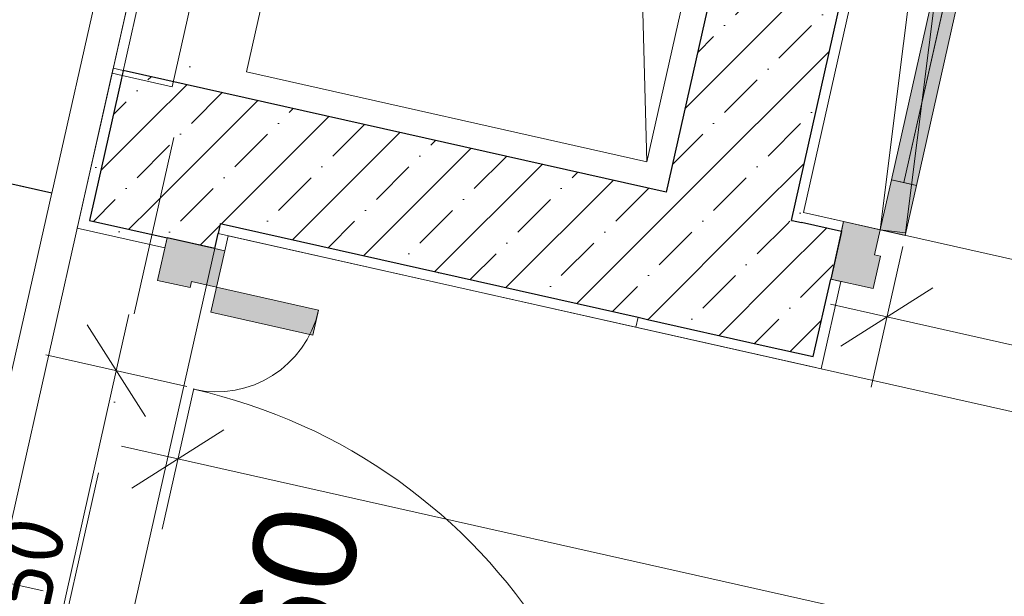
# Model space of a CAD drawing. Header units: millimetres. Extents: x -7213913 to -6930480, y 6129472 to 6353620.
# Tile 192 of 256: x -7192421 to -7190501, y 6180660 to 6181785. Entities that reach past the tile are written whole.
import ezdxf
from ezdxf.enums import TextEntityAlignment as Align

# ---------------------------------------------------------------- set-up
doc = ezdxf.new("R2010")
doc.units = ezdxf.units.MM
doc.header["$MEASUREMENT"] = 0
doc.linetypes.add('Штрихпунктирная', pattern=[670.277762, 352.777767, -176.388884, 0, -141.111112])
for name, color, linetype, lineweight in [('0_Ном._пера__120', 7, 'Continuous', 0), ('S - МОП.АР_Ном._пера__2', 8, 'Continuous', 15), ('АР-Отметки высот.АР_Ном._пера__120', 7, 'Continuous', 0), ('АР-Стены_внутренние_пилоны.АР_Ном._пера__1', 7, 'Continuous', 30), ('АР-Стены_Перегородки_межквартирные_200.АР_Ном._пера__1', 7, 'Continuous', 30), ('АР-Чертеж-Оси_Осевые размеры.АР_Ном._пера__120', 7, 'Continuous', 0), ('АР-Чертеж-Размеры.АР_Ном._пера__1', 7, 'Continuous', 0), ('Двери Archicad_Ном._пера__120', 7, 'Continuous', 0), ('ИОС-Шахты и отверстия.АР_Ном._пера__1', 7, 'Continuous', 0), ('Маркеры Дверей Archicad_Ном._пера__1', 7, 'Continuous', 0), ('Паспорта Зон Archicad_Ном._пера__1', 7, 'Continuous', 0)]:
    doc.layers.add(name, color=color, linetype=linetype, lineweight=lineweight)
for name, color, linetype in [('S - МОП.АР', 7, 'Continuous'), ('АР-Стены_внутренние_пилоны.АР', 7, 'Continuous'), ('АР-Стены_Перегородки_межквартирные_200.АР', 7, 'Continuous'), ('АР-Чертеж-Оси_Осевые размеры.АР', 7, 'Continuous'), ('АР-Чертеж-Размеры.АР', 7, 'Continuous')]:
    doc.layers.add(name, color=color, linetype=linetype)
doc.styles.add('РЎР“Р•РќР•Р\xa0Р\x98Р\xa0_РЎРўР\x98Р›Р¬_2', font='calibri.ttf')
doc.styles.add('РЎР“Р•РќР•Р\xa0Р\x98Р\xa0_РЎРўР\x98Р›Р¬_3', font='GOST_Common.ttf')
doc.styles.add('РЎР“Р•РќР•Р\xa0Р\x98Р\xa0_РЎРўР\x98Р›Р¬_4', font='arial.ttf')
doc.styles.add('РЎР“Р•РќР•Р\xa0Р\x98Р\xa0_РЎРўР\x98Р›Р¬_5', font='GOTHIC.TTF')
doc.dimstyles.new('СГЕНЕРИР_СТИЛЬ__3', dxfattribs={"dimtxt": 129.999995, "dimasz": 142.5, "dimexe": 0.18, "dimexo": 300000, "dimgap": 0, "dimtad": 1, "dimdec": 0, "dimzin": 0, "dimdsep": 46, "dimtxsty": 'РЎР“Р•РќР•Р\xa0Р\x98Р\xa0_РЎРўР\x98Р›Р¬_3', "dimblk": 'ARROWHEAD_6', "dimblk1": 'ARROWHEAD_6', "dimblk2": 'ARROWHEAD_6', "dimcen": 0.09, "dimclrd": 7, "dimclre": 7, "dimclrt": 7, "dimazin": 0, "dimtfac": 1, "dimtdec": 4, "dimtmove": 0, "dimatfit": 3, "dimfxl": 1, "dimtolj": 1, "dimtzin": 0, "dimarcsym": 0})
doc.dimstyles.new('СГЕНЕРИР_СТИЛЬ__6', dxfattribs={"dimtxt": 129.999995, "dimasz": 142.5, "dimexe": 0.18, "dimexo": 300000, "dimgap": 0, "dimtad": 1, "dimdec": 0, "dimzin": 0, "dimdsep": 46, "dimtxsty": 'РЎР“Р•РќР•Р\xa0Р\x98Р\xa0_РЎРўР\x98Р›Р¬_3', "dimblk": 'ARROWHEAD_6', "dimblk1": 'ARROWHEAD_6', "dimblk2": 'ARROWHEAD_6', "dimcen": 0.09, "dimclrd": 7, "dimclre": 7, "dimclrt": 7, "dimazin": 0, "dimtfac": 1, "dimtdec": 4, "dimtmove": 2, "dimatfit": 3, "dimfxl": 1, "dimtolj": 1, "dimtzin": 0, "dimarcsym": 0})
pattern_1 = [(45, (-6566190.34, 6563027.8), (-111.369318, 111.369318), [0, -105, 0, -157.5]), (110, (-6565840.34, 6563027.8), (148.001588, 53.868173), [0, -77, 0, -133])]
pattern_2 = [(45, (-6566190.34, 6562677.8), (-84.852814, 84.852814), []), (45, (-6566232.77, 6562720.22), (-84.852814, 84.852814), [90, -30, 0, -30])]

# ---------------------------------------------------------------- blocks, each defined once
blk = doc.blocks.new('Лифтовой холл _ ПБЗ_1_53_10', base_point=(-7188853.3, 6178755.2))
at = {"layer": 'S - МОП.АР_Ном._пера__2', "color": 8, "linetype": 'Continuous', "lineweight": 15, "flags": 128}
blk.add_lwpolyline([(-7192033.9, 6181367.8), (-7192391.1, 6179777.4), (-7190283.6, 6179304.1), (-7191317.8, 6174699), (-7187902.9, 6173932.1), (-7186511.4, 6180127.5)], close=True, dxfattribs=at)
at = {"layer": 'Паспорта Зон Archicad_Ном._пера__1', "color": 7, "lineweight": 0, "style": 'РЎР“Р•РќР•Р\xa0Р\x98Р\xa0_РЎРўР\x98Р›Р¬_3'}
blk.add_attdef('ROOM_NUMBER', text='', height=350, rotation=347.3417, dxfattribs=at).set_placement((-7188399.7, 6179289.8), align=Align.MIDDLE_CENTER)
at = {"layer": 'Паспорта Зон Archicad_Ном._пера__1', "color": 7, "lineweight": 0, "style": 'РЎР“Р•РќР•Р\xa0Р\x98Р\xa0_РЎРўР\x98Р›Р¬_2'}
blk.add_attdef('ROOM_AREA', text='', height=200, rotation=347.3417, dxfattribs=at).set_placement((-7188124.2, 6178697.1), align=Align.MIDDLE_RIGHT)
blk = doc.blocks.new('Лестница_2_54_10', base_point=(-7188439.8, 6182268.9))
at = {"layer": 'S - МОП.АР_Ном._пера__2', "color": 8, "linetype": 'Continuous', "lineweight": 15, "flags": 128}
blk.add_lwpolyline([(-7190309.3, 6184004), (-7190892.2, 6181408.6), (-7184867, 6180055.4), (-7184284.1, 6182650.8)], close=True, dxfattribs=at)
at = {"layer": 'Паспорта Зон Archicad_Ном._пера__1', "color": 7, "lineweight": 0, "style": 'РЎР“Р•РќР•Р\xa0Р\x98Р\xa0_РЎРўР\x98Р›Р¬_3'}
blk.add_attdef('ROOM_NUMBER', text='', height=350, rotation=347.3417, dxfattribs=at).set_placement((-7190019.6, 6183347.4), align=Align.MIDDLE_CENTER)
at = {"layer": 'Паспорта Зон Archicad_Ном._пера__1', "color": 7, "lineweight": 0, "style": 'РЎР“Р•РќР•Р\xa0Р\x98Р\xa0_РЎРўР\x98Р›Р¬_2'}
blk.add_attdef('ROOM_AREA', text='', height=200, rotation=347.3417, dxfattribs=at).set_placement((-7189828.1, 6182844.8), align=Align.MIDDLE_RIGHT)
blk = doc.blocks.new('Коридор_5_57_10', base_point=(-7189363.2, 6194260.7))
at = {"layer": 'S - МОП.АР_Ном._пера__2', "color": 8, "linetype": 'Continuous', "lineweight": 15, "flags": 128}
blk.add_lwpolyline([(-7193429.3, 6183505.6), (-7194229.2, 6179944.3), (-7194229.2, 6179944.3), (-7194294.9, 6179651.6), (-7194608.3, 6178256.4), (-7193086.2, 6177914.5), (-7192297.3, 6181427), (-7192297.3, 6181427), (-7192261.2, 6181588), (-7191587.3, 6184588.3)], dxfattribs=at)
at = {"layer": 'Паспорта Зон Archicad_Ном._пера__1', "color": 7, "lineweight": 0, "style": 'РЎР“Р•РќР•Р\xa0Р\x98Р\xa0_РЎРўР\x98Р›Р¬_3'}
blk.add_attdef('ROOM_NUMBER', text='', height=350, rotation=347.3417, dxfattribs=at).set_placement((-7191509.4, 6189040.8), align=Align.MIDDLE_CENTER)
at = {"layer": 'Паспорта Зон Archicad_Ном._пера__1', "color": 7, "lineweight": 0, "style": 'РЎР“Р•РќР•Р\xa0Р\x98Р\xa0_РЎРўР\x98Р›Р¬_2'}
blk.add_attdef('ROOM_AREA', text='', height=200, rotation=347.3417, dxfattribs=at).set_placement((-7191259.6, 6188464.2), align=Align.MIDDLE_RIGHT)
blk = doc.blocks.new('Символ Проема в Полу 21[109]_10', base_point=(-7191803, 6182463.9))
at = {"layer": 'ИОС-Шахты и отверстия.АР_Ном._пера__1', "color": 7, "linetype": 'Continuous', "lineweight": 0, "flags": 128}
for points in [[(-7191215.6, 6182166.3), (-7191197.8, 6181508), (-7191978.4, 6181683.3), (-7191803, 6182463.9)], [(-7191803, 6182463.9), (-7191022.5, 6182288.6), (-7191197.8, 6181508), (-7191215.6, 6182166.3)]]:
    blk.add_lwpolyline(points, close=True, dxfattribs=at)
blk = doc.blocks.new('Стена_4_10', base_point=(-7190419, 6184177.2))
at = {"layer": 'АР-Стены_внутренние_пилоны.АР', "linetype": 'Continuous', "lineweight": 0, "true_color": 0x000000}
h = blk.add_hatch(dxfattribs=at)
h.set_pattern_fill('ЖЕЛЕЗОБЕТОН__PROJECT__000A', color=18, style=0, pattern_type=2)
h.set_pattern_definition(pattern_2)
h.paths.add_polyline_path([(-7190568.3, 6184082.7), (-7191160, 6181448.3), (-7190916, 6181393.5), (-7190324.4, 6184027.9)])
h = blk.add_hatch(dxfattribs=at)
h.set_pattern_fill('ШТУКАТУРКА__ГИПС_01_000A', color=18, style=0, pattern_type=2)
h.set_pattern_definition(pattern_1)
h.paths.add_polyline_path([(-7190328.8, 6184008.4), (-7190911.7, 6181413), (-7190892.2, 6181408.6), (-7190309.3, 6184004)])
h = blk.add_hatch(dxfattribs=at)
h.set_pattern_fill('ЖЕЛЕЗОБЕТОН__PROJECT__000A', color=18, style=0, pattern_type=2)
h.set_pattern_definition(pattern_2)
h.paths.add_polyline_path([(-7191160, 6181448.3), (-7191214.8, 6181204.4), (-7191196.6, 6181200.3), (-7190916.4, 6181392.1), (-7190916, 6181393.5)])
h = blk.add_hatch(dxfattribs=at)
h.set_pattern_fill('ШТУКАТУРКА__ГИПС_01_000A', color=18, style=0, pattern_type=2)
h.set_pattern_definition(pattern_1)
h.paths.add_polyline_path([(-7190916, 6181393.5), (-7190914.7, 6181393.2), (-7190892.2, 6181408.6), (-7190911.7, 6181413)])
h = blk.add_hatch(dxfattribs=at)
h.set_pattern_fill('ШТУКАТУРКА__ГИПС_01_000A', color=18, style=0, pattern_type=2)
h.set_pattern_definition(pattern_1)
h.paths.add_polyline_path([(-7190892.2, 6181408.6), (-7190914.7, 6181393.2), (-7190896.5, 6181389.1)])
h = blk.add_hatch(dxfattribs=at)
h.set_pattern_fill('ЖЕЛЕЗОБЕТОН__PROJECT__000A', color=18, style=0, pattern_type=2)
h.set_pattern_definition(pattern_2)
h.paths.add_polyline_path([(-7190916.4, 6181392.1), (-7191196.6, 6181200.3), (-7190970.8, 6181149.6)])
at = {"layer": 'АР-Стены_внутренние_пилоны.АР_Ном._пера__1', "color": 7, "linetype": 'Continuous', "lineweight": 30}
for p, q in [((-7190916, 6181393.5), (-7190324.4, 6184027.9)), ((-7190916, 6181393.5), (-7190914.7, 6181393.2)), ((-7190914.7, 6181393.2), (-7190896.5, 6181389.1)), ((-7191214.8, 6181204.4), (-7191196.6, 6181200.3)), ((-7191196.6, 6181200.3), (-7190970.8, 6181149.6))]:
    blk.add_line(p, q, dxfattribs=at)
at = {"layer": 'АР-Стены_внутренние_пилоны.АР_Ном._пера__1', "color": 7, "linetype": 'Continuous', "lineweight": 30, "flags": 128}
blk.add_lwpolyline([(-7190568.3, 6184082.7), (-7191160, 6181448.3)], dxfattribs=at)
at = {"layer": 'АР-Стены_внутренние_пилоны.АР_Ном._пера__1', "color": 7, "linetype": 'Continuous', "lineweight": 0, "flags": 128}
blk.add_lwpolyline([(-7190892.2, 6181408.6), (-7190309.3, 6184004)], dxfattribs=at)
blk = doc.blocks.new('Стена_7_10', base_point=(-7192124, 6181536.7))
at = {"layer": 'АР-Стены_внутренние_пилоны.АР', "linetype": 'Continuous', "lineweight": 0, "true_color": 0x000000}
h = blk.add_hatch(dxfattribs=at)
h.set_pattern_fill('ЖЕЛЕЗОБЕТОН__PROJECT__000A', color=18, style=0, pattern_type=2)
h.set_pattern_definition(pattern_2)
h.paths.add_polyline_path([(-7191974.7, 6181631.3), (-7192218.6, 6181686.1), (-7192222.7, 6181667.9), (-7192030.9, 6181387.7), (-7192029.5, 6181387.3)])
h = blk.add_hatch(dxfattribs=at)
h.set_pattern_fill('ЖЕЛЕЗОБЕТОН__PROJECT__000A', color=18, style=0, pattern_type=2)
h.set_pattern_definition(pattern_2)
h.paths.add_polyline_path([(-7192030.9, 6181387.7), (-7192222.7, 6181667.9), (-7192273.4, 6181442.1)])
h = blk.add_hatch(dxfattribs=at)
h.set_pattern_fill('ЖЕЛЕЗОБЕТОН__PROJECT__000A', color=18, style=0, pattern_type=2)
h.set_pattern_definition(pattern_2)
h.paths.add_polyline_path([(-7192029.5, 6181387.3), (-7191214.8, 6181204.4), (-7191160, 6181448.3), (-7191974.7, 6181631.3)])
h = blk.add_hatch(dxfattribs=at)
h.set_pattern_fill('ШТУКАТУРКА__ГИПС_01_000A', color=18, style=0, pattern_type=2)
h.set_pattern_definition(pattern_1)
h.paths.add_polyline_path([(-7192029.8, 6181386), (-7192033.9, 6181367.8), (-7192014.3, 6181363.4)])
h = blk.add_hatch(dxfattribs=at)
h.set_pattern_fill('ШТУКАТУРКА__ГИПС_01_000A', color=18, style=0, pattern_type=2)
h.set_pattern_definition(pattern_1)
h.paths.add_polyline_path([(-7192029.5, 6181387.3), (-7192029.8, 6181386), (-7192014.3, 6181363.4), (-7192010, 6181383)])
h = blk.add_hatch(dxfattribs=at)
h.set_pattern_fill('ШТУКАТУРКА__ГИПС_01_000A', color=18, style=0, pattern_type=2)
h.set_pattern_definition(pattern_1)
h.paths.add_polyline_path([(-7192014.3, 6181363.4), (-7191219.1, 6181184.8), (-7191214.8, 6181204.4), (-7192010, 6181383)])
at = {"layer": 'АР-Стены_внутренние_пилоны.АР_Ном._пера__1', "color": 7, "linetype": 'Continuous', "lineweight": 30}
for p, q in [((-7192218.6, 6181686.1), (-7192222.7, 6181667.9)), ((-7192222.7, 6181667.9), (-7192273.4, 6181442.1)), ((-7192029.8, 6181386), (-7192033.9, 6181367.8)), ((-7192029.5, 6181387.3), (-7192029.8, 6181386)), ((-7192029.5, 6181387.3), (-7191214.8, 6181204.4))]:
    blk.add_line(p, q, dxfattribs=at)
at = {"layer": 'АР-Стены_внутренние_пилоны.АР_Ном._пера__1', "color": 7, "linetype": 'Continuous', "lineweight": 30, "flags": 128}
blk.add_lwpolyline([(-7191160, 6181448.3), (-7192218.6, 6181686.1)], dxfattribs=at)
at = {"layer": 'АР-Стены_внутренние_пилоны.АР_Ном._пера__1', "color": 7, "linetype": 'Continuous', "lineweight": 0, "flags": 128}
for points in [[(-7192014.3, 6181363.4), (-7191219.1, 6181184.8)], [(-7191219.1, 6181184.8), (-7191214.8, 6181204.4)]]:
    blk.add_lwpolyline(points, dxfattribs=at)
blk = doc.blocks.new('Маркер ДВ 23[152]_10', base_point=(-7192179.8, 6180626.8))
at = {"layer": 'Маркеры Дверей Archicad_Ном._пера__1', "color": 7, "linetype": 'Continuous', "lineweight": 0}
blk.add_line((-7192374.9, 6180670.6), (-7192462.7, 6180690.3), dxfattribs=at)
at = {"layer": 'Маркеры Дверей Archicad_Ном._пера__1', "color": 7, "lineweight": 0, "insert": (-7191890.4, 6180168.8), "char_height": 200, "attachment_point": 7, "rotation": 77.3417, "style": 'РЎР“Р•РќР•Р\xa0Р\x98Р\xa0_РЎРўР\x98Р›Р¬_4'}
blk.add_mtext('\\A1;{\\pql;\\pt0;\\fArial|b0|i0|c204|p0;\\W1.000000;EI 60\\fArial|b0|i0|c204|p0;\\W1.000000;\\fArial|b0|i0|c204|p0;\\H0.666667x;\\W1.000000;\\fArial|b0|i0|c204|p0;\\H1.500000x;\\W1.000000;}', dxfattribs=at)
blk = doc.blocks.new('Полуторная Дверь 23[3]_10', base_point=(-6566190.3, 6562677.8))
at = {"layer": 'Двери Archicad_Ном._пера__120', "linetype": 'Continuous', "lineweight": 0, "true_color": 0xffffff}
for points in [[(-7192151.8, 6181276.4), (-7192088.3, 6181262.2), (-7192085.7, 6181273.9), (-7192036.9, 6181262.9), (-7192020.9, 6181334.2), (-7192133.1, 6181359.4)], [(-7191837.9, 6181218.2), (-7192036.9, 6181262.9), (-7192047.9, 6181214.2), (-7191848.8, 6181169.5)], [(-7192311.7, 6180039.4), (-7192322.7, 6179990.6), (-7192225.1, 6179968.7), (-7192214.1, 6180017.5)], [(-7192450.9, 6179944.6), (-7192338.7, 6179919.4), (-7192322.7, 6179990.6), (-7192371.5, 6180001.6), (-7192368.8, 6180013.3), (-7192432.2, 6180027.5)], [(-7191341.5, 6179795.9), (-7191336, 6179820.3), (-7192214.1, 6180017.5), (-7192219.6, 6179993.1)], [(-7191347, 6179771.5), (-7191341.5, 6179795.9), (-7192219.6, 6179993.1), (-7192225.1, 6179968.7)], [(-7191249.4, 6179749.6), (-7191238.5, 6179798.4), (-7191336, 6179820.3), (-7191347, 6179771.5)]]:
    blk.add_hatch(color=7, dxfattribs=at).paths.add_polyline_path(points)
at = {"layer": 'Двери Archicad_Ном._пера__120', "color": 7, "linetype": 'Continuous', "lineweight": 0}
for p, q in [((-7192303.9, 6181397.7), (-7192308.3, 6181378.2)), ((-7192137.5, 6181339.9), (-7192308.3, 6181378.2)), ((-7192133.1, 6181359.4), (-7192151.8, 6181276.4)), ((-7192020.9, 6181334.2), (-7192133.1, 6181359.4)), ((-7192040.4, 6181338.5), (-7192133.1, 6181359.4)), ((-7192040.4, 6181338.5), (-7192133.1, 6181359.4)), ((-7192020.9, 6181334.2), (-7192040.4, 6181338.5)), ((-7192020.9, 6181334.2), (-7192040.4, 6181338.5)), ((-7192036.9, 6181262.9), (-7192020.9, 6181334.2)), ((-7192151.8, 6181276.4), (-7192088.3, 6181262.2)), ((-7192088.3, 6181262.2), (-7192085.7, 6181273.9)), ((-7192085.7, 6181273.9), (-7192036.9, 6181262.9)), ((-7192036.9, 6181262.9), (-7192047.9, 6181214.2)), ((-7191837.9, 6181218.2), (-7192036.9, 6181262.9)), ((-7192047.9, 6181214.2), (-7191848.8, 6181169.5)), ((-7191848.8, 6181169.5), (-7191837.9, 6181218.2)), ((-7192322.7, 6179990.6), (-7192311.7, 6180039.4)), ((-7192311.7, 6180039.4), (-7192214.1, 6180017.5)), ((-7192432.2, 6180027.5), (-7192450.9, 6179944.6)), ((-7192368.8, 6180013.3), (-7192432.2, 6180027.5)), ((-7192214.1, 6180017.5), (-7192225.1, 6179968.7)), ((-7192621.6, 6179983), (-7192617.2, 6180002.5)), ((-7192446.5, 6179964.1), (-7192617.2, 6180002.5)), ((-7192371.5, 6180001.6), (-7192368.8, 6180013.3)), ((-7192322.7, 6179990.6), (-7192371.5, 6180001.6)), ((-7192338.7, 6179919.4), (-7192322.7, 6179990.6)), ((-7192225.1, 6179968.7), (-7192322.7, 6179990.6)), ((-7191341.5, 6179795.9), (-7192219.6, 6179993.1)), ((-7192450.9, 6179944.6), (-7192338.7, 6179919.4)), ((-7192358.2, 6179923.8), (-7192450.9, 6179944.6)), ((-7192358.2, 6179923.8), (-7192450.9, 6179944.6)), ((-7192338.7, 6179919.4), (-7192358.2, 6179923.8)), ((-7192338.7, 6179919.4), (-7192358.2, 6179923.8)), ((-7191347, 6179771.5), (-7191336, 6179820.3)), ((-7191336, 6179820.3), (-7191238.5, 6179798.4)), ((-7191238.5, 6179798.4), (-7191249.4, 6179749.6)), ((-7191249.4, 6179749.6), (-7191347, 6179771.5))]:
    blk.add_line(p, q, dxfattribs=at)
at = {"layer": 'Двери Archicad_Ном._пера__120', "color": 7, "linetype": 'Continuous', "lineweight": 0, "flags": 128}
for points in [[(-7191341.5, 6179795.9), (-7192219.6, 6179993.1), (-7192214.1, 6180017.5), (-7191336, 6179820.3)], [(-7191347, 6179771.5), (-7192225.1, 6179968.7), (-7192219.6, 6179993.1), (-7191341.5, 6179795.9)]]:
    blk.add_lwpolyline(points, close=True, dxfattribs=at)
at = {"layer": 'Двери Archicad_Ном._пера__120', "color": 7, "linetype": 'Continuous', "lineweight": 0}
for centre, radius, start, end in [((-7192036.9, 6181262.9), 204, 257.3417, 347.3417), ((-7192322.7, 6179990.6), 1100, 347.3417, 77.3417)]:
    blk.add_arc(centre, radius, start, end, dxfattribs=at)
at = {"layer": 'Маркеры Дверей Archicad_Ном._пера__1', "color": 7, "linetype": 'Continuous', "lineweight": 0}
blk.add_blockref('Маркер ДВ 23[152]_10', (-7192179.8, 6180626.8), dxfattribs=at)
blk = doc.blocks.new('Стена_9_10', base_point=(-7192124, 6181536.7))
at = {"layer": 'АР-Стены_внутренние_пилоны.АР', "linetype": 'Continuous', "lineweight": 0, "true_color": 0x000000}
h = blk.add_hatch(dxfattribs=at)
h.set_pattern_fill('ШТУКАТУРКА__ГИПС_01_000A', color=18, style=0, pattern_type=2)
h.set_pattern_definition(pattern_1)
h.paths.add_polyline_path([(-7192303.9, 6181397.7), (-7192284.4, 6181393.3), (-7192222.7, 6181667.9), (-7192238.1, 6181690.4)])
h = blk.add_hatch(dxfattribs=at)
h.set_pattern_fill('ШТУКАТУРКА__ГИПС_01_000A', color=18, style=0, pattern_type=2)
h.set_pattern_definition(pattern_1)
h.paths.add_polyline_path([(-7192238.1, 6181690.4), (-7192222.7, 6181667.9), (-7192218.6, 6181686.1)])
h = blk.add_hatch(dxfattribs=at)
h.set_pattern_fill('ЖЕЛЕЗОБЕТОН__PROJECT__000A', color=18, style=0, pattern_type=2)
h.set_pattern_definition(pattern_2)
h.paths.add_polyline_path([(-7192284.4, 6181393.3), (-7192133.1, 6181359.4), (-7192040.4, 6181338.5), (-7192029.8, 6181386), (-7192030.9, 6181387.7), (-7192273.4, 6181442.1)])
h = blk.add_hatch(dxfattribs=at)
h.set_pattern_fill('ШТУКАТУРКА__ГИПС_01_000A', color=18, style=0, pattern_type=2)
h.set_pattern_definition(pattern_1)
h.paths.add_polyline_path([(-7192308.3, 6181378.2), (-7192137.5, 6181339.9), (-7192133.1, 6181359.4), (-7192284.4, 6181393.3), (-7192303.9, 6181397.7)])
h = blk.add_hatch(dxfattribs=at)
h.set_pattern_fill('ЖЕЛЕЗОБЕТОН__PROJECT__000A', color=18, style=0, pattern_type=2)
h.set_pattern_definition(pattern_2)
h.paths.add_polyline_path([(-7192029.5, 6181387.3), (-7192030.9, 6181387.7), (-7192029.8, 6181386)])
h = blk.add_hatch(dxfattribs=at)
h.set_pattern_fill('ШТУКАТУРКА__ГИПС_01_000A', color=18, style=0, pattern_type=2)
h.set_pattern_definition(pattern_1)
h.paths.add_polyline_path([(-7192040.4, 6181338.5), (-7192020.9, 6181334.2), (-7192014.3, 6181363.4), (-7192033.9, 6181367.8)])
at = {"layer": 'АР-Стены_внутренние_пилоны.АР_Ном._пера__1', "color": 7, "linetype": 'Continuous', "lineweight": 30}
for p, q in [((-7192218.6, 6181686.1), (-7192222.7, 6181667.9)), ((-7192222.7, 6181667.9), (-7192273.4, 6181442.1)), ((-7192273.4, 6181442.1), (-7192284.4, 6181393.3)), ((-7192284.4, 6181393.3), (-7192133.1, 6181359.4)), ((-7192029.8, 6181386), (-7192033.9, 6181367.8)), ((-7192029.5, 6181387.3), (-7192029.8, 6181386)), ((-7192040.4, 6181338.5), (-7192133.1, 6181359.4)), ((-7192040.4, 6181338.5), (-7192033.9, 6181367.8))]:
    blk.add_line(p, q, dxfattribs=at)
at = {"layer": 'АР-Стены_внутренние_пилоны.АР_Ном._пера__1', "color": 7, "linetype": 'Continuous', "lineweight": 0}
for p, q in [((-7192303.9, 6181397.7), (-7192308.3, 6181378.2)), ((-7192137.5, 6181339.9), (-7192308.3, 6181378.2)), ((-7192133.1, 6181359.4), (-7192137.5, 6181339.9)), ((-7192020.9, 6181334.2), (-7192040.4, 6181338.5))]:
    blk.add_line(p, q, dxfattribs=at)
at = {"layer": 'АР-Стены_внутренние_пилоны.АР_Ном._пера__1', "color": 7, "linetype": 'Continuous', "lineweight": 0, "flags": 128}
for points in [[(-7192238.1, 6181690.4), (-7192303.9, 6181397.7)], [(-7192238.1, 6181690.4), (-7192218.6, 6181686.1)], [(-7192020.9, 6181334.2), (-7192014.3, 6181363.4)]]:
    blk.add_lwpolyline(points, dxfattribs=at)
at = {"layer": 'Двери Archicad_Ном._пера__120', "color": 7, "linetype": 'Continuous', "lineweight": 0}
blk.add_blockref('Полуторная Дверь 23[3]_10', (-6566190.3, 6562677.8), dxfattribs=at)
blk = doc.blocks.new('Стена_151_10', base_point=(-7192123.3, 6181654.4))
at = {"layer": 'АР-Стены_Перегородки_межквартирные_200.АР', "linetype": 'Continuous', "lineweight": 0, "true_color": 0x000000}
h = blk.add_hatch(dxfattribs=at)
h.set_pattern_fill('ШТУКАТУРКА__ГИПС_01_000A', color=18, style=0, pattern_type=2)
h.set_pattern_definition(pattern_1)
h.paths.add_polyline_path([(-7191587.3, 6184588.3), (-7192240.3, 6181680.7), (-7192220.8, 6181676.3), (-7191577.7, 6184540)])
h = blk.add_hatch(dxfattribs=at)
h.set_pattern_fill('БЛОКИ_БЕТОННЫЕ_ЭФФЕКТИВН_28', color=18, style=0, pattern_type=2)
h.set_pattern_definition([(45, (-6566190.34, 6562677.8), (-127.279217, 127.279217), [])])
h.paths.add_polyline_path([(-7191627, 6184320.4), (-7192220.8, 6181676.3), (-7192123.3, 6181654.4), (-7191529.4, 6184298.5)])
at = {"layer": 'АР-Стены_Перегородки_межквартирные_200.АР_Ном._пера__1', "color": 7, "linetype": 'Continuous', "lineweight": 15}
blk.add_line((-7191627, 6184320.4), (-7192220.8, 6181676.3), dxfattribs=at)
at = {"layer": 'АР-Стены_Перегородки_межквартирные_200.АР_Ном._пера__1', "color": 7, "linetype": 'Continuous', "lineweight": 0, "flags": 128}
for points in [[(-7191587.3, 6184588.3), (-7192240.3, 6181680.7)], [(-7192240.3, 6181680.7), (-7192220.8, 6181676.3)]]:
    blk.add_lwpolyline(points, dxfattribs=at)
at = {"layer": 'АР-Стены_Перегородки_межквартирные_200.АР_Ном._пера__1', "color": 7, "linetype": 'Continuous', "lineweight": 15, "flags": 128}
for points in [[(-7192123.3, 6181654.4), (-7191529.4, 6184298.5)], [(-7192220.8, 6181676.3), (-7192123.3, 6181654.4)]]:
    blk.add_lwpolyline(points, dxfattribs=at)
blk = doc.blocks.new('Полуторная Дверь 23[50]_10', base_point=(-6566190.3, 6562677.8))
at = {"layer": 'Двери Archicad_Ном._пера__120', "linetype": 'Continuous', "lineweight": 0, "true_color": 0xffffff}
for points in [[(-7190523.7, 6182350.8), (-7190721, 6181472.7), (-7190696.6, 6181467.2), (-7190499.3, 6182345.3)], [(-7190499.3, 6182345.3), (-7190696.6, 6181467.2), (-7190672.2, 6181461.7), (-7190475, 6182339.8)], [(-7190694.1, 6181364.1), (-7190672.2, 6181461.7), (-7190721, 6181472.7), (-7190742.9, 6181375.1)], [(-7190839.3, 6181278.9), (-7190756.4, 6181260.3), (-7190742.1, 6181323.7), (-7190753.8, 6181326.3), (-7190742.9, 6181375.1), (-7190814.1, 6181391.1)]]:
    blk.add_hatch(color=7, dxfattribs=at).paths.add_polyline_path(points)
at = {"layer": 'Двери Archicad_Ном._пера__120', "color": 7, "linetype": 'Continuous', "lineweight": 0}
for p, q in [((-7190499.3, 6182345.3), (-7190696.6, 6181467.2)), ((-7190721, 6181472.7), (-7190742.9, 6181375.1)), ((-7190672.2, 6181461.7), (-7190721, 6181472.7)), ((-7190694.1, 6181364.1), (-7190672.2, 6181461.7)), ((-7190839.3, 6181278.9), (-7190814.1, 6181391.1)), ((-7190814.1, 6181391.1), (-7190818.5, 6181371.6)), ((-7190814.1, 6181391.1), (-7190818.5, 6181371.6)), ((-7190814.1, 6181391.1), (-7190742.9, 6181375.1)), ((-7190818.5, 6181371.6), (-7190839.3, 6181278.9)), ((-7190818.5, 6181371.6), (-7190839.3, 6181278.9)), ((-7190742.9, 6181375.1), (-7190753.8, 6181326.3)), ((-7190742.9, 6181375.1), (-7190694.1, 6181364.1)), ((-7190742.1, 6181323.7), (-7190756.4, 6181260.3)), ((-7190753.8, 6181326.3), (-7190742.1, 6181323.7)), ((-7190819.8, 6181274.5), (-7190858.1, 6181103.8)), ((-7190756.4, 6181260.3), (-7190839.3, 6181278.9)), ((-7190877.6, 6181108.2), (-7190858.1, 6181103.8))]:
    blk.add_line(p, q, dxfattribs=at)
at = {"layer": 'Двери Archicad_Ном._пера__120', "color": 7, "linetype": 'Continuous', "lineweight": 0, "flags": 128}
for points in [[(-7190523.7, 6182350.8), (-7190721, 6181472.7), (-7190696.6, 6181467.2), (-7190499.3, 6182345.3)], [(-7190499.3, 6182345.3), (-7190696.6, 6181467.2), (-7190672.2, 6181461.7), (-7190475, 6182339.8)]]:
    blk.add_lwpolyline(points, close=True, dxfattribs=at)
at = {"layer": 'Двери Archicad_Ном._пера__120', "color": 7, "linetype": 'Continuous', "lineweight": 0}
blk.add_arc((-7190742.9, 6181375.1), 1100, 347.3417, 77.3417, dxfattribs=at)
blk = doc.blocks.new('Стена_269_10', base_point=(-7191065.4, 6181298.9))
at = {"layer": 'АР-Стены_внутренние_пилоны.АР', "linetype": 'Continuous', "lineweight": 0, "true_color": 0x000000}
h = blk.add_hatch(dxfattribs=at)
h.set_pattern_fill('ШТУКАТУРКА__ГИПС_01_000A', color=18, style=0, pattern_type=2)
h.set_pattern_definition(pattern_1)
h.paths.add_polyline_path([(-7190892.2, 6181408.6), (-7190896.5, 6181389.1), (-7190818.5, 6181371.6), (-7190814.1, 6181391.1)])
h = blk.add_hatch(dxfattribs=at)
h.set_pattern_fill('ЖЕЛЕЗОБЕТОН__PROJECT__000A', color=18, style=0, pattern_type=2)
h.set_pattern_definition(pattern_2)
h.paths.add_polyline_path([(-7190916.4, 6181392.1), (-7190970.8, 6181149.6), (-7190873.3, 6181127.7), (-7190839.3, 6181278.9), (-7190818.5, 6181371.6), (-7190914.7, 6181393.2)])
h = blk.add_hatch(dxfattribs=at)
h.set_pattern_fill('ЖЕЛЕЗОБЕТОН__PROJECT__000A', color=18, style=0, pattern_type=2)
h.set_pattern_definition(pattern_2)
h.paths.add_polyline_path([(-7190916, 6181393.5), (-7190916.4, 6181392.1), (-7190914.7, 6181393.2)])
h = blk.add_hatch(dxfattribs=at)
h.set_pattern_fill('ШТУКАТУРКА__ГИПС_01_000A', color=18, style=0, pattern_type=2)
h.set_pattern_definition(pattern_1)
h.paths.add_polyline_path([(-7190877.6, 6181108.2), (-7190858.1, 6181103.8), (-7190819.8, 6181274.5), (-7190839.3, 6181278.9), (-7190873.3, 6181127.7)])
h = blk.add_hatch(dxfattribs=at)
h.set_pattern_fill('ШТУКАТУРКА__ГИПС_01_000A', color=18, style=0, pattern_type=2)
h.set_pattern_definition(pattern_1)
h.paths.add_polyline_path([(-7191219.1, 6181184.8), (-7191196.6, 6181200.3), (-7191214.8, 6181204.4)])
h = blk.add_hatch(dxfattribs=at)
h.set_pattern_fill('ШТУКАТУРКА__ГИПС_01_000A', color=18, style=0, pattern_type=2)
h.set_pattern_definition(pattern_1)
h.paths.add_polyline_path([(-7191196.6, 6181200.3), (-7191219.1, 6181184.8), (-7190877.6, 6181108.2), (-7190873.3, 6181127.7)])
at = {"layer": 'АР-Стены_внутренние_пилоны.АР_Ном._пера__1', "color": 7, "linetype": 'Continuous', "lineweight": 30}
for p, q in [((-7190916, 6181393.5), (-7190914.7, 6181393.2)), ((-7190914.7, 6181393.2), (-7190896.5, 6181389.1)), ((-7190818.5, 6181371.6), (-7190896.5, 6181389.1)), ((-7190818.5, 6181371.6), (-7190839.3, 6181278.9)), ((-7190873.3, 6181127.7), (-7190839.3, 6181278.9)), ((-7191214.8, 6181204.4), (-7191196.6, 6181200.3)), ((-7191196.6, 6181200.3), (-7190970.8, 6181149.6)), ((-7190970.8, 6181149.6), (-7190873.3, 6181127.7))]:
    blk.add_line(p, q, dxfattribs=at)
at = {"layer": 'АР-Стены_внутренние_пилоны.АР_Ном._пера__1', "color": 7, "linetype": 'Continuous', "lineweight": 0}
for p, q in [((-7190814.1, 6181391.1), (-7190818.5, 6181371.6)), ((-7190819.8, 6181274.5), (-7190858.1, 6181103.8)), ((-7190839.3, 6181278.9), (-7190819.8, 6181274.5)), ((-7190877.6, 6181108.2), (-7190858.1, 6181103.8))]:
    blk.add_line(p, q, dxfattribs=at)
at = {"layer": 'АР-Стены_внутренние_пилоны.АР_Ном._пера__1', "color": 7, "linetype": 'Continuous', "lineweight": 0, "flags": 128}
for points in [[(-7190814.1, 6181391.1), (-7190892.2, 6181408.6)], [(-7191219.1, 6181184.8), (-7191214.8, 6181204.4)], [(-7191219.1, 6181184.8), (-7190877.6, 6181108.2)]]:
    blk.add_lwpolyline(points, dxfattribs=at)
at = {"layer": 'Двери Archicad_Ном._пера__120', "color": 7, "linetype": 'Continuous', "lineweight": 0}
blk.add_blockref('Полуторная Дверь 23[50]_10', (-6566190.3, 6562677.8), dxfattribs=at)
blk = doc.blocks.new('*D912', base_point=(-6566190.3, 6562677.8))
at = {"layer": 'АР-Чертеж-Размеры.АР_Ном._пера__1', "color": 7, "linetype": 'Continuous', "lineweight": 0, "transparency": 16777216}
for p, q in [((-7190292.2, 6180976.7), (-7190267.6, 6181086.4)), ((-7190235.5, 6180887.1), (-7190348.9, 6181066.3)), ((-7190155, 6180945.8), (-7190429.4, 6181007.5)), ((-7190649.4, 6179386.3), (-7190292.2, 6180976.7)), ((-7190706.1, 6179475.9), (-7190592.7, 6179296.7)), ((-7190512.2, 6179355.5), (-7190786.6, 6179417.1)), ((-7190674.1, 6179276.5), (-7190649.4, 6179386.3))]:
    blk.add_line(p, q, dxfattribs=at)
at = {"layer": 'АР-Чертеж-Размеры.АР_Ном._пера__1', "color": 7, "lineweight": 0, "transparency": 16777216, "insert": (-7190538.6, 6179998.3), "char_height": 130, "attachment_point": 7, "rotation": 77.3417, "style": 'РЎР“Р•РќР•Р\xa0Р\x98Р\xa0_РЎРўР\x98Р›Р¬_3'}
blk.add_mtext('\\A1;{\\pql;\\fGOST Common|b0|i0|c204|p0;\\W1.000000;1\xa0630}', dxfattribs=at)
blk = doc.blocks.new('ARROWHEAD_6')
at = {"color": 0, "linetype": 'Continuous', "lineweight": 0}
for p, q in [((-0.5, -0.5), (0.5, 0.5)), ((0, 0), (-1, 0))]:
    blk.add_line(p, q, dxfattribs=at)
blk = doc.blocks.new('*D961', base_point=(-6566190.3, 6562677.8))
at = {"layer": 'АР-Чертеж-Размеры.АР_Ном._пера__1', "color": 7, "linetype": 'Continuous', "lineweight": 0, "transparency": 16777216}
for p, q in [((-7192232.3, 6181100.1), (-7192207.6, 6181209.9)), ((-7192175.5, 6181010.5), (-7192289, 6181189.7)), ((-7192095, 6181069.3), (-7192369.5, 6181130.9)), ((-7192462.3, 6180075.6), (-7192232.3, 6181100.1)), ((-7192519.1, 6180165.2), (-7192405.6, 6179986)), ((-7192325.1, 6180044.8), (-7192599.6, 6180106.4)), ((-7192487, 6179965.8), (-7192462.3, 6180075.6))]:
    blk.add_line(p, q, dxfattribs=at)
at = {"layer": 'АР-Чертеж-Размеры.АР_Ном._пера__1', "color": 7, "lineweight": 0, "transparency": 16777216, "insert": (-7192415.1, 6180404.7), "char_height": 130, "attachment_point": 7, "rotation": 77.3417, "style": 'РЎР“Р•РќР•Р\xa0Р\x98Р\xa0_РЎРўР\x98Р›Р¬_3'}
blk.add_mtext('\\A1;{\\pql;\\fGOST Common|b0|i0|c204|p0;\\W1.000000;1\xa0050}', dxfattribs=at)
blk = doc.blocks.new('*D962', base_point=(-6566190.3, 6562677.8))
at = {"layer": 'АР-Чертеж-Размеры.АР_Ном._пера__1', "color": 7, "linetype": 'Continuous', "lineweight": 0, "transparency": 16777216}
for p, q in [((-7190760.6, 6181067.9), (-7190698.9, 6181342.3)), ((-7190640.1, 6181261.8), (-7190819.4, 6181148.3)), ((-7190839.5, 6181229.7), (-7190729.7, 6181205.1)), ((-7190729.7, 6181205.1), (-7189705.3, 6180975)), ((-7189736.1, 6180837.8), (-7189674.4, 6181112.2)), ((-7189794.9, 6180918.3), (-7189615.6, 6181031.7)), ((-7189705.3, 6180975), (-7189595.5, 6180950.3))]:
    blk.add_line(p, q, dxfattribs=at)
at = {"layer": 'АР-Чертеж-Размеры.АР_Ном._пера__1', "color": 7, "lineweight": 0, "transparency": 16777216, "insert": (-7190467.3, 6181172.8), "char_height": 130, "attachment_point": 7, "rotation": 347.3417, "style": 'РЎР“Р•РќР•Р\xa0Р\x98Р\xa0_РЎРўР\x98Р›Р¬_3'}
blk.add_mtext('\\A1;{\\pql;\\fGOST Common|b0|i0|c204|p0;\\W1.000000;1\xa0050}', dxfattribs=at)
blk = doc.blocks.new('*D1202', base_point=(-6566190.3, 6562677.8))
at = {"layer": 'АР-Чертеж-Размеры.АР_Ном._пера__1', "color": 7, "linetype": 'Continuous', "lineweight": 0, "transparency": 16777216}
for p, q in [((-7192143, 6180790.7), (-7192081.3, 6181065.1)), ((-7192022.6, 6180984.7), (-7192201.8, 6180871.2)), ((-7192221.9, 6180952.6), (-7192112.2, 6180927.9)), ((-7192112.2, 6180927.9), (-7186609.2, 6179692)), ((-7186640.1, 6179554.8), (-7186578.4, 6179829.2)), ((-7186698.9, 6179635.3), (-7186519.6, 6179748.7)), ((-7186609.2, 6179692), (-7186499.5, 6179667.3))]:
    blk.add_line(p, q, dxfattribs=at)
at = {"layer": 'АР-Чертеж-Размеры.АР_Ном._пера__1', "color": 7, "lineweight": 0, "transparency": 16777216, "insert": (-7189563, 6180382), "char_height": 130, "attachment_point": 7, "rotation": 347.3417, "style": 'РЎР“Р•РќР•Р\xa0Р\x98Р\xa0_РЎРўР\x98Р›Р¬_3'}
blk.add_mtext('\\A1;{\\pql;\\fGOST Common|b0|i0|c204|p0;\\W1.000000;5\xa0640}', dxfattribs=at)
blk = doc.blocks.new('Стандартный Маркер Сетки[229]_10', base_point=(-7187640.5, 6201499.3))
at = {"layer": 'АР-Чертеж-Оси_Осевые размеры.АР_Ном._пера__120', "color": 7, "linetype": 'Штрихпунктирная', "lineweight": 0}
blk.add_line((-7187859.7, 6200523.6), (-7202631.7, 6134751.7), dxfattribs=at)
at = {"layer": 'АР-Чертеж-Оси_Осевые размеры.АР_Ном._пера__120', "color": 7, "lineweight": 0, "style": 'РЎР“Р•РќР•Р\xa0Р\x98Р\xa0_РЎРўР\x98Р›Р¬_5'}
blk.add_attdef('AC_MarkerText_1', text='', height=350, rotation=347.3417, dxfattribs=at).set_placement((-7202890.5, 6133469.2), align=Align.TOP_CENTER)

msp = doc.modelspace()

# ---------------------------------------------------------------- linework, layer by layer
at = {"layer": '0_Ном._пера__120', "color": 7, "linetype": 'Continuous', "lineweight": 0}
msp.add_lwpolyline([(-7190556.5, 6182460.4), (-7190606.1, 6182466.6), (-7190742.9, 6181375.1), (-7190693.3, 6181368.9)], close=True, dxfattribs=at)
at = {"layer": 'S - МОП.АР', "color": 254, "linetype": 'Continuous', "lineweight": 0, "true_color": 0xdadada, "flags": 128}
msp.add_lwpolyline([(-7193429.3, 6183505.6), (-7194229.2, 6179944.3), (-7194229.2, 6179944.3), (-7194294.9, 6179651.6), (-7194608.3, 6178256.4), (-7193086.2, 6177914.5), (-7192297.3, 6181427), (-7192297.3, 6181427), (-7192261.2, 6181588), (-7191587.3, 6184588.3)], dxfattribs=at)
for points in [[(-7190309.3, 6184004), (-7190892.2, 6181408.6), (-7184867, 6180055.4), (-7184284.1, 6182650.8)], [(-7192033.9, 6181367.8), (-7192391.1, 6179777.4), (-7190283.6, 6179304.1), (-7191317.8, 6174699), (-7187902.9, 6173932.1), (-7186511.4, 6180127.5)]]:
    msp.add_lwpolyline(points, close=True, dxfattribs=at)
at = {"layer": 'АР-Отметки высот.АР_Ном._пера__120', "color": 7, "linetype": 'Continuous', "lineweight": 0, "flags": 128}
for points in [[(-7193624.5, 6182165), (-7192265.2, 6181859.7), (-7192358, 6181446.5), (-7193717.3, 6181751.8)], [(-7193717.1, 6181752.7), (-7192357.8, 6181447.4), (-7192450.6, 6181034.2), (-7193809.9, 6181339.5)]]:
    msp.add_lwpolyline(points, close=True, dxfattribs=at)

# ---------------------------------------------------------------- block references
at = {"layer": 'S - МОП.АР', "color": 7, "linetype": 'Continuous', "lineweight": 0}
for name, p in [('Коридор_5_57_10', (-7189363.2, 6194260.7)), ('Лестница_2_54_10', (-7188439.8, 6182268.9)), ('Лифтовой холл _ ПБЗ_1_53_10', (-7188853.3, 6178755.2))]:
    msp.add_blockref(name, p, dxfattribs=at)
at = {"layer": 'АР-Стены_внутренние_пилоны.АР', "color": 7, "lineweight": 0}
for name, p in [('Стена_4_10', (-7190419, 6184177.2)), ('Стена_269_10', (-7191065.4, 6181298.9)), ('Стена_9_10', (-7192124, 6181536.7)), ('Стена_7_10', (-7192124, 6181536.7))]:
    msp.add_blockref(name, p, dxfattribs=at)
at = {"layer": 'АР-Стены_Перегородки_межквартирные_200.АР', "color": 7, "lineweight": 0}
msp.add_blockref('Стена_151_10', (-7192123.3, 6181654.4), dxfattribs=at)
at = {"layer": 'АР-Чертеж-Оси_Осевые размеры.АР', "color": 8, "linetype": 'Continuous', "lineweight": 15}
msp.add_blockref('Стандартный Маркер Сетки[229]_10', (-7187640.5, 6201499.3), dxfattribs=at)
at = {"layer": 'ИОС-Шахты и отверстия.АР_Ном._пера__1', "color": 7, "linetype": 'Continuous', "lineweight": 0}
msp.add_blockref('Символ Проема в Полу 21[109]_10', (-7191803, 6182463.9), dxfattribs=at)

# ---------------------------------------------------------------- dimensions: what is measured, and where the dimension line sits
at = {"layer": 'АР-Чертеж-Размеры.АР', "color": 7, "linetype": 'Continuous', "lineweight": 0}
for base, p1, p2, angle, dimstyle, picture, middle, turn in [((-7189705.3, 6180975), (-7190691.8, 6181374.2), (-7189667.3, 6181144.1), 347.3417, 'СГЕНЕРИР_СТИЛЬ__6', '*D962', (-7190235.5, 6181187.3), 347.3417), ((-7186609.2, 6179692), (-7192014.3, 6181363.4), (-7186511.4, 6180127.5), 347.3417, 'СГЕНЕРИР_СТИЛЬ__3', '*D1202', (-7189331.2, 6180396.6), 347.3417), ((-7192232.3, 6181100.1), (-7192311.2, 6180041.7), (-7192081.1, 6181066.1), 77.3417, 'СГЕНЕРИР_СТИЛЬ__3', '*D961', (-7192429.6, 6180636.6), 77.3417), ((-7190292.2, 6180976.7), (-7190283.6, 6179304.1), (-7189462.9, 6180790.4), 77.3417, 'СГЕНЕРИР_СТИЛЬ__3', '*D912', (-7190553.1, 6180230.2), 77.3417)]:
    dim = msp.add_linear_dim(base=base, p1=p1, p2=p2, angle=angle, dimstyle=dimstyle, dxfattribs=at)
    dim.commit()
    dim.dimension.update_dxf_attribs({"geometry": picture, "text_midpoint": middle, "dimtype": 160, "text_rotation": turn})

doc.saveas('drawing.dxf')
